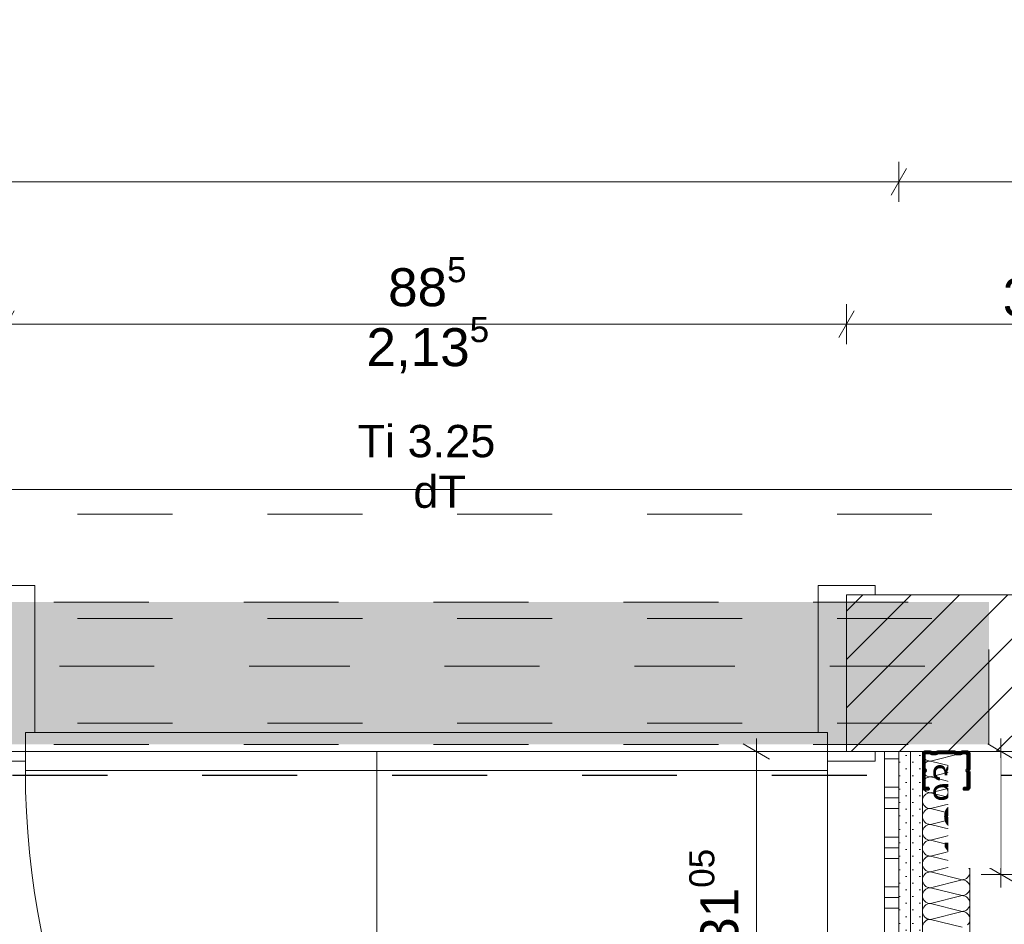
# Model space of a CAD drawing. Header units: metres. Extents: x -3.5 to 65.3, y -10.9 to 16.7.
# Tile 189 of 213: x 45.9 to 47, y 5.6 to 6.5. Entities that reach past the tile are written whole.
import ezdxf

# ---------------------------------------------------------------- set-up
doc = ezdxf.new("R2010")
doc.units = ezdxf.units.M
doc.header["$MEASUREMENT"] = 0
for name, pattern in [('Achse', [0.08, 0.04, -0.02, 0, -0.02]), ('Punktlinie eng', [0.015, 0.005, -0.01]), ('Strichlinie doppelt', [0.218722, 0.105833, -0.042333, 0.028222, -0.042333]), ('Strichlinie eng', [0.046, 0.03, -0.016]), ('Untersicht', [0.04, 0.03, -0.01]), ('Wipeout_Contour', [1, 0, -1])]:
    doc.linetypes.add(name, pattern=pattern)
for name, color, linetype in [('102 - Bemaßung_ Beschriftung.Detail_ Ausschnitt', 7, 'Continuous'), ('301 - Elemente.Linie', 7, 'Continuous'), ('451 - Universal.Achsen Raster', 7, 'Continuous'), ('605 - Struktur.Wand Innen', 7, 'Continuous'), ('608 - Struktur.Träger', 7, 'Continuous'), ('650 - Abdeckung.Fußboden Aufbau', 7, 'Continuous'), ('654 - Abdeckung.Wand Belag', 7, 'Continuous'), ('660 - Unterkonstruktion.Trockenbau', 7, 'Continuous'), ('Neubau_102 - Bemaßung_ Beschriftung.Detail_ Ausschnitt', 7, 'Continuous'), ('Neubau_606 - Struktur.Wand Innen Ausbau', 7, 'Continuous'), ('Neubau_615 - Struktur.Sturz', 7, 'Continuous'), ('Neubau_650 - Abdeckung.Fußboden Aufbau', 7, 'Continuous'), ('Neubau_653 - Abdeckung.TB Verkofferung', 7, 'Continuous')]:
    doc.layers.add(name, color=color, linetype=linetype)
doc.styles.add('ERSTELLTER_STIL_1', font='txt')
doc.dimstyles.new('ERSTELLTER_STIL__1', dxfattribs={"dimtxt": 0.04, "dimasz": 0.02128, "dimexe": 0.18, "dimexo": 0.0625, "dimgap": 0, "dimtad": 1, "dimtih": 1, "dimtoh": 1, "dimzin": 0, "dimdsep": 46, "dimtxsty": 'ERSTELLTER_STIL_1', "dimblk": 'ARROWHEAD_2', "dimblk1": 'ARROWHEAD_2', "dimblk2": 'ARROWHEAD_2', "dimcen": 0.09, "dimse1": 1, "dimse2": 1, "dimclrd": 7, "dimclre": 7, "dimclrt": 7, "dimazin": 0, "dimtfac": 1, "dimtdec": 4, "dimtmove": 0, "dimatfit": 3, "dimfxl": 1, "dimtolj": 1, "dimtzin": 0, "dimarcsym": 0})
doc.dimstyles.new('ERSTELLTER_STIL__3', dxfattribs={"dimtxt": 0.04, "dimasz": 0.02128, "dimexe": 0.18, "dimexo": 0.0625, "dimgap": 0, "dimtad": 1, "dimzin": 0, "dimdsep": 46, "dimtxsty": 'ERSTELLTER_STIL_1', "dimblk": 'ARROWHEAD_2', "dimblk1": 'ARROWHEAD_2', "dimblk2": 'ARROWHEAD_2', "dimcen": 0.09, "dimse1": 1, "dimse2": 1, "dimclrd": 7, "dimclre": 7, "dimclrt": 7, "dimazin": 0, "dimtfac": 1, "dimtdec": 4, "dimtmove": 0, "dimatfit": 3, "dimfxl": 1, "dimtolj": 1, "dimtzin": 0, "dimarcsym": 0})
doc.dimstyles.new('ERSTELLTER_STIL__5', dxfattribs={"dimtxt": 0.04, "dimasz": 0.02128, "dimexe": 0.18, "dimexo": 0.0625, "dimgap": 0, "dimtad": 1, "dimtih": 1, "dimtoh": 1, "dimzin": 0, "dimdsep": 46, "dimtxsty": 'ERSTELLTER_STIL_1', "dimblk": 'ARROWHEAD_2', "dimblk1": 'ARROWHEAD_2', "dimblk2": 'ARROWHEAD_2', "dimcen": 0.09, "dimclrd": 7, "dimclre": 7, "dimclrt": 7, "dimazin": 0, "dimtfac": 1, "dimtdec": 4, "dimtmove": 0, "dimatfit": 3, "dimfxl": 1, "dimtolj": 1, "dimtzin": 0, "dimarcsym": 0})
doc.dimstyles.new('ERSTELLTER_STIL__6', dxfattribs={"dimtxt": 0.04, "dimasz": 0.02128, "dimexe": 0.18, "dimexo": 0.0625, "dimgap": 0, "dimtad": 1, "dimzin": 0, "dimdsep": 46, "dimtxsty": 'ERSTELLTER_STIL_1', "dimblk": 'ARROWHEAD_2', "dimblk1": 'ARROWHEAD_2', "dimblk2": 'ARROWHEAD_2', "dimcen": 0.09, "dimclrd": 7, "dimclre": 7, "dimclrt": 7, "dimazin": 0, "dimtfac": 1, "dimtdec": 4, "dimtmove": 0, "dimatfit": 3, "dimfxl": 1, "dimtolj": 1, "dimtzin": 0, "dimarcsym": 0})
doc.dimstyles.new('ERSTELLTER_STIL__8', dxfattribs={"dimtxt": 0.18, "dimasz": 0.010944, "dimexe": 0.18, "dimexo": 0.0625, "dimgap": 0, "dimtad": 0, "dimtih": 1, "dimtoh": 1, "dimdec": 4, "dimzin": 0, "dimdsep": 46, "dimcen": 0.09, "dimadec": 0, "dimazin": 0, "dimtfac": 1, "dimtdec": 4, "dimtmove": 0, "dimatfit": 3, "dimldrblk": 'ARROWHEAD_11', "dimfxl": 1, "dimtolj": 1, "dimtzin": 0, "dimarcsym": 0})
pattern_1 = [(45, (0, 0), (-0.0070710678, 0.0070710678), [0, -0.01])]

# ---------------------------------------------------------------- blocks, each defined once
blk = doc.blocks.new('*X79')
at = {"layer": 'Neubau_606 - Struktur.Wand Innen Ausbau', "color": 7, "linetype": 'Continuous', "lineweight": 5}
for p, q in [((46.8701, 5.76), (46.87, 5.7583)), ((46.87, 5.7583), (46.8701, 5.7567)), ((46.8702, 5.76), (46.8701, 5.76)), ((46.8701, 5.7567), (46.8706, 5.7552)), ((46.8783, 5.75), (46.9117, 5.7583)), ((46.905, 5.76), (46.9117, 5.7583)), ((46.9117, 5.7583), (46.9133, 5.7585)), ((46.9133, 5.7582), (46.9117, 5.7583)), ((46.9133, 5.7585), (46.9148, 5.759)), ((46.9148, 5.7577), (46.9133, 5.7582)), ((46.9148, 5.759), (46.9163, 5.7598)), ((46.9163, 5.7569), (46.9148, 5.7577)), ((46.9163, 5.7598), (46.9166, 5.76)), ((46.9175, 5.7559), (46.9163, 5.7569)), ((46.8706, 5.7552), (46.8714, 5.7537)), ((46.8714, 5.7463), (46.8706, 5.7449)), ((46.8714, 5.7537), (46.8724, 5.7525)), ((46.8724, 5.7476), (46.8714, 5.7463)), ((46.8724, 5.7525), (46.8737, 5.7514)), ((46.8737, 5.7486), (46.8724, 5.7476)), ((46.8737, 5.7514), (46.8751, 5.7506)), ((46.8751, 5.7494), (46.8737, 5.7486)), ((46.8751, 5.7506), (46.8767, 5.7502)), ((46.8767, 5.7499), (46.8751, 5.7494)), ((46.8767, 5.7502), (46.8783, 5.75)), ((46.8783, 5.75), (46.8767, 5.7499)), ((46.8783, 5.75), (46.9117, 5.7417)), ((46.9186, 5.7546), (46.9175, 5.7559)), ((46.9194, 5.7532), (46.9186, 5.7546)), ((46.9186, 5.7454), (46.9194, 5.7468)), ((46.9198, 5.7516), (46.9194, 5.7532)), ((46.9194, 5.7468), (46.9198, 5.7484)), ((46.92, 5.75), (46.9198, 5.7516)), ((46.9198, 5.7484), (46.92, 5.75)), ((46.8701, 5.7433), (46.87, 5.7417)), ((46.87, 5.7417), (46.8701, 5.7401)), ((46.8706, 5.7449), (46.8701, 5.7433)), ((46.8701, 5.7401), (46.8706, 5.7385)), ((46.8706, 5.7385), (46.8714, 5.7371)), ((46.8714, 5.7371), (46.8724, 5.7358)), ((46.8724, 5.7358), (46.8737, 5.7348)), ((46.8783, 5.7333), (46.9117, 5.7417)), ((46.9117, 5.7417), (46.9133, 5.7418)), ((46.9133, 5.7415), (46.9117, 5.7417)), ((46.9133, 5.7418), (46.9148, 5.7423)), ((46.9148, 5.741), (46.9133, 5.7415)), ((46.9148, 5.7423), (46.9163, 5.7431)), ((46.9163, 5.7403), (46.9148, 5.741)), ((46.9163, 5.7431), (46.9175, 5.7441)), ((46.9175, 5.7392), (46.9163, 5.7403)), ((46.9175, 5.7441), (46.9186, 5.7454)), ((46.9186, 5.738), (46.9175, 5.7392)), ((46.9194, 5.7365), (46.9186, 5.738)), ((46.9198, 5.735), (46.9194, 5.7365)), ((46.8701, 5.7266), (46.87, 5.725)), ((46.8706, 5.7282), (46.8701, 5.7266)), ((46.8714, 5.7296), (46.8706, 5.7282)), ((46.8724, 5.7309), (46.8714, 5.7296)), ((46.8737, 5.7319), (46.8724, 5.7309)), ((46.8737, 5.7348), (46.8751, 5.734)), ((46.8751, 5.7327), (46.8737, 5.7319)), ((46.8751, 5.734), (46.8767, 5.7335)), ((46.8767, 5.7332), (46.8751, 5.7327)), ((46.8767, 5.7335), (46.8783, 5.7333)), ((46.8783, 5.7333), (46.8767, 5.7332)), ((46.8783, 5.7333), (46.9117, 5.725)), ((46.9117, 5.725), (46.9133, 5.7252)), ((46.9133, 5.7252), (46.9148, 5.7256)), ((46.9148, 5.7256), (46.9163, 5.7264)), ((46.9163, 5.7264), (46.9175, 5.7275)), ((46.9175, 5.7275), (46.9186, 5.7287)), ((46.9186, 5.7287), (46.9194, 5.7302)), ((46.9194, 5.7302), (46.9198, 5.7317)), ((46.92, 5.7333), (46.9198, 5.735)), ((46.9198, 5.7317), (46.92, 5.7333)), ((46.87, 5.725), (46.8701, 5.7234)), ((46.8701, 5.7234), (46.8706, 5.7218)), ((46.8706, 5.7218), (46.8714, 5.7204)), ((46.8714, 5.7204), (46.8724, 5.7191)), ((46.8724, 5.7191), (46.8737, 5.7181)), ((46.8737, 5.7153), (46.8724, 5.7142)), ((46.8737, 5.7181), (46.8751, 5.7173)), ((46.8751, 5.716), (46.8737, 5.7153)), ((46.8751, 5.7173), (46.8767, 5.7168)), ((46.8767, 5.7165), (46.8751, 5.716)), ((46.8767, 5.7168), (46.8783, 5.7167)), ((46.8783, 5.7167), (46.8767, 5.7165)), ((46.8783, 5.7167), (46.9117, 5.725)), ((46.8783, 5.7167), (46.9117, 5.7083)), ((46.9133, 5.7249), (46.9117, 5.725)), ((46.9148, 5.7244), (46.9133, 5.7249)), ((46.9163, 5.7236), (46.9148, 5.7244)), ((46.9175, 5.7226), (46.9163, 5.7236)), ((46.9186, 5.7213), (46.9175, 5.7226)), ((46.9194, 5.7199), (46.9186, 5.7213)), ((46.9198, 5.7183), (46.9194, 5.7199)), ((46.9194, 5.7135), (46.9198, 5.7151)), ((46.92, 5.7167), (46.9198, 5.7183)), ((46.9198, 5.7151), (46.92, 5.7167)), ((46.8701, 5.71), (46.87, 5.7083)), ((46.87, 5.7083), (46.8701, 5.7067)), ((46.8706, 5.7115), (46.8701, 5.71)), ((46.8701, 5.7067), (46.8706, 5.7052)), ((46.8714, 5.713), (46.8706, 5.7115)), ((46.8706, 5.7052), (46.8714, 5.7037)), ((46.8724, 5.7142), (46.8714, 5.713)), ((46.8783, 5.7), (46.9117, 5.7083)), ((46.9117, 5.7083), (46.9133, 5.7085)), ((46.9133, 5.7082), (46.9117, 5.7083)), ((46.9133, 5.7085), (46.9148, 5.709)), ((46.9148, 5.7077), (46.9133, 5.7082)), ((46.9148, 5.709), (46.9163, 5.7098)), ((46.9163, 5.7069), (46.9148, 5.7077)), ((46.9163, 5.7098), (46.9175, 5.7108)), ((46.9175, 5.7059), (46.9163, 5.7069)), ((46.9175, 5.7108), (46.9186, 5.7121)), ((46.9186, 5.7046), (46.9175, 5.7059)), ((46.9186, 5.7121), (46.9194, 5.7135)), ((46.9194, 5.7032), (46.9186, 5.7046)), ((46.8706, 5.6949), (46.8701, 5.6933)), ((46.8714, 5.6963), (46.8706, 5.6949)), ((46.8714, 5.7037), (46.8724, 5.7025)), ((46.8724, 5.6976), (46.8714, 5.6963)), ((46.8724, 5.7025), (46.8737, 5.7014)), ((46.8737, 5.6986), (46.8724, 5.6976)), ((46.8737, 5.7014), (46.8751, 5.7006)), ((46.8751, 5.6994), (46.8737, 5.6986)), ((46.8751, 5.7006), (46.8767, 5.7002)), ((46.8767, 5.6999), (46.8751, 5.6994)), ((46.8767, 5.7002), (46.8783, 5.7)), ((46.8783, 5.7), (46.8767, 5.6999)), ((46.8783, 5.7), (46.9117, 5.6917)), ((46.9163, 5.6931), (46.9175, 5.6941)), ((46.9175, 5.6941), (46.9186, 5.6954)), ((46.9186, 5.6954), (46.9194, 5.6968)), ((46.9198, 5.7016), (46.9194, 5.7032)), ((46.9194, 5.6968), (46.9198, 5.6984)), ((46.92, 5.7), (46.9198, 5.7016)), ((46.9198, 5.6984), (46.92, 5.7)), ((46.8701, 5.6933), (46.87, 5.6917)), ((46.87, 5.6917), (46.8701, 5.6901)), ((46.8701, 5.6901), (46.8706, 5.6885)), ((46.8706, 5.6885), (46.8714, 5.6871)), ((46.8714, 5.6871), (46.8724, 5.6858)), ((46.8724, 5.6858), (46.8737, 5.6848)), ((46.8737, 5.6848), (46.8751, 5.684)), ((46.8751, 5.684), (46.8767, 5.6835)), ((46.8783, 5.6833), (46.9117, 5.6917)), ((46.9117, 5.6917), (46.9133, 5.6918)), ((46.9133, 5.6915), (46.9117, 5.6917)), ((46.9133, 5.6918), (46.9148, 5.6923)), ((46.9148, 5.691), (46.9133, 5.6915)), ((46.9148, 5.6923), (46.9163, 5.6931)), ((46.9163, 5.6903), (46.9148, 5.691)), ((46.9175, 5.6892), (46.9163, 5.6903)), ((46.9186, 5.688), (46.9175, 5.6892)), ((46.9194, 5.6865), (46.9186, 5.688)), ((46.9198, 5.685), (46.9194, 5.6865)), ((46.92, 5.6833), (46.9198, 5.685)), ((46.8701, 5.6766), (46.87, 5.675)), ((46.87, 5.675), (46.8701, 5.6734)), ((46.8706, 5.6782), (46.8701, 5.6766)), ((46.8701, 5.6734), (46.8706, 5.6718)), ((46.8714, 5.6796), (46.8706, 5.6782)), ((46.8724, 5.6809), (46.8714, 5.6796)), ((46.8737, 5.6819), (46.8724, 5.6809)), ((46.8751, 5.6827), (46.8737, 5.6819)), ((46.8767, 5.6832), (46.8751, 5.6827)), ((46.8767, 5.6835), (46.8783, 5.6833)), ((46.8783, 5.6833), (46.8767, 5.6832)), ((46.8783, 5.6833), (46.9117, 5.675)), ((46.8783, 5.6667), (46.9117, 5.675)), ((46.9117, 5.675), (46.9133, 5.6752)), ((46.9133, 5.6749), (46.9117, 5.675)), ((46.9133, 5.6752), (46.9148, 5.6756)), ((46.9148, 5.6744), (46.9133, 5.6749)), ((46.9148, 5.6756), (46.9163, 5.6764)), ((46.9163, 5.6736), (46.9148, 5.6744)), ((46.9163, 5.6764), (46.9175, 5.6775)), ((46.9175, 5.6726), (46.9163, 5.6736)), ((46.9175, 5.6775), (46.9186, 5.6787)), ((46.9186, 5.6787), (46.9194, 5.6802)), ((46.9194, 5.6802), (46.9198, 5.6817)), ((46.9198, 5.6817), (46.92, 5.6833)), ((46.8706, 5.6718), (46.8714, 5.6704)), ((46.8714, 5.663), (46.8706, 5.6615)), ((46.8714, 5.6704), (46.8724, 5.6691)), ((46.8724, 5.6642), (46.8714, 5.663)), ((46.8724, 5.6691), (46.8737, 5.6681)), ((46.8737, 5.6653), (46.8724, 5.6642)), ((46.8737, 5.6681), (46.8751, 5.6673)), ((46.8751, 5.666), (46.8737, 5.6653)), ((46.8751, 5.6673), (46.8767, 5.6668)), ((46.8767, 5.6665), (46.8751, 5.666)), ((46.8767, 5.6668), (46.8783, 5.6667)), ((46.8783, 5.6667), (46.8767, 5.6665)), ((46.8783, 5.6667), (46.9117, 5.6583)), ((46.9186, 5.6713), (46.9175, 5.6726)), ((46.9194, 5.6699), (46.9186, 5.6713)), ((46.9186, 5.6621), (46.9194, 5.6635)), ((46.9198, 5.6683), (46.9194, 5.6699)), ((46.9194, 5.6635), (46.9198, 5.6651)), ((46.92, 5.6667), (46.9198, 5.6683)), ((46.9198, 5.6651), (46.92, 5.6667)), ((46.8701, 5.66), (46.87, 5.6583)), ((46.87, 5.6583), (46.8701, 5.6567)), ((46.8706, 5.6615), (46.8701, 5.66)), ((46.8701, 5.6567), (46.8706, 5.6552)), ((46.8706, 5.6552), (46.8714, 5.6537)), ((46.8714, 5.6537), (46.8724, 5.6525)), ((46.8783, 5.65), (46.9117, 5.6583)), ((46.9117, 5.6583), (46.9133, 5.6585)), ((46.9133, 5.6582), (46.9117, 5.6583)), ((46.9133, 5.6585), (46.9148, 5.659)), ((46.9148, 5.6577), (46.9133, 5.6582)), ((46.9148, 5.659), (46.9163, 5.6598)), ((46.9163, 5.6569), (46.9148, 5.6577)), ((46.9163, 5.6598), (46.9175, 5.6608)), ((46.9175, 5.6559), (46.9163, 5.6569)), ((46.9175, 5.6608), (46.9186, 5.6621)), ((46.9186, 5.6546), (46.9175, 5.6559)), ((46.9194, 5.6532), (46.9186, 5.6546)), ((46.9198, 5.6516), (46.9194, 5.6532)), ((46.8701, 5.6433), (46.87, 5.6417)), ((46.8706, 5.6449), (46.8701, 5.6433)), ((46.8714, 5.6463), (46.8706, 5.6449)), ((46.8724, 5.6476), (46.8714, 5.6463)), ((46.8724, 5.6525), (46.8737, 5.6514)), ((46.8737, 5.6486), (46.8724, 5.6476)), ((46.8737, 5.6514), (46.8751, 5.6506)), ((46.8751, 5.6494), (46.8737, 5.6486)), ((46.8751, 5.6506), (46.8767, 5.6502)), ((46.8767, 5.6499), (46.8751, 5.6494)), ((46.8767, 5.6502), (46.8783, 5.65)), ((46.8783, 5.65), (46.8767, 5.6499)), ((46.8783, 5.65), (46.9117, 5.6417)), ((46.9133, 5.6418), (46.9148, 5.6423)), ((46.9148, 5.6423), (46.9163, 5.6431)), ((46.9163, 5.6431), (46.9175, 5.6441)), ((46.9175, 5.6441), (46.9186, 5.6454)), ((46.9186, 5.6454), (46.9194, 5.6468)), ((46.9194, 5.6468), (46.9198, 5.6484)), ((46.92, 5.65), (46.9198, 5.6516)), ((46.9198, 5.6484), (46.92, 5.65)), ((46.87, 5.6417), (46.8701, 5.6401)), ((46.8701, 5.6401), (46.8706, 5.6385)), ((46.8706, 5.6385), (46.8714, 5.6371)), ((46.8714, 5.6371), (46.8724, 5.6358)), ((46.8724, 5.6358), (46.8737, 5.6348)), ((46.8737, 5.6319), (46.8724, 5.6309)), ((46.8737, 5.6348), (46.8751, 5.634)), ((46.8751, 5.6327), (46.8737, 5.6319)), ((46.8751, 5.634), (46.8767, 5.6335)), ((46.8767, 5.6332), (46.8751, 5.6327)), ((46.8767, 5.6335), (46.8783, 5.6333)), ((46.8783, 5.6333), (46.8767, 5.6332)), ((46.8783, 5.6333), (46.9117, 5.6417)), ((46.8783, 5.6333), (46.9117, 5.625)), ((46.9117, 5.6417), (46.9133, 5.6418)), ((46.9133, 5.6415), (46.9117, 5.6417)), ((46.9148, 5.641), (46.9133, 5.6415)), ((46.9163, 5.6403), (46.9148, 5.641)), ((46.9175, 5.6392), (46.9163, 5.6403)), ((46.9186, 5.638), (46.9175, 5.6392)), ((46.9194, 5.6365), (46.9186, 5.638)), ((46.9198, 5.635), (46.9194, 5.6365)), ((46.92, 5.6333), (46.9198, 5.635)), ((46.9198, 5.6317), (46.92, 5.6333)), ((46.8701, 5.6266), (46.87, 5.625)), ((46.87, 5.625), (46.8701, 5.6234)), ((46.8706, 5.6282), (46.8701, 5.6266)), ((46.8701, 5.6234), (46.8706, 5.6218)), ((46.8714, 5.6296), (46.8706, 5.6282)), ((46.8706, 5.6218), (46.8714, 5.6204)), ((46.8724, 5.6309), (46.8714, 5.6296)), ((46.8783, 5.6167), (46.9117, 5.625)), ((46.9117, 5.625), (46.9133, 5.6252)), ((46.9133, 5.6249), (46.9117, 5.625)), ((46.9133, 5.6252), (46.9148, 5.6256)), ((46.9148, 5.6244), (46.9133, 5.6249)), ((46.9148, 5.6256), (46.9163, 5.6264)), ((46.9163, 5.6236), (46.9148, 5.6244)), ((46.9163, 5.6264), (46.9175, 5.6275)), ((46.9175, 5.6226), (46.9163, 5.6236)), ((46.9175, 5.6275), (46.9186, 5.6287)), ((46.9186, 5.6213), (46.9175, 5.6226)), ((46.9186, 5.6287), (46.9194, 5.6302)), ((46.9194, 5.6302), (46.9198, 5.6317)), ((46.8706, 5.6115), (46.8701, 5.61)), ((46.8714, 5.613), (46.8706, 5.6115)), ((46.8714, 5.6204), (46.8724, 5.6191)), ((46.8724, 5.6142), (46.8714, 5.613)), ((46.8724, 5.6191), (46.8737, 5.6181)), ((46.8737, 5.6153), (46.8724, 5.6142)), ((46.8737, 5.6181), (46.8751, 5.6173)), ((46.8751, 5.616), (46.8737, 5.6153)), ((46.8751, 5.6173), (46.8767, 5.6168)), ((46.8767, 5.6165), (46.8751, 5.616)), ((46.8767, 5.6168), (46.8783, 5.6167)), ((46.8783, 5.6167), (46.8767, 5.6165)), ((46.8783, 5.6167), (46.9117, 5.6083)), ((46.9175, 5.6108), (46.9186, 5.6121)), ((46.9194, 5.6199), (46.9186, 5.6213)), ((46.9186, 5.6121), (46.9194, 5.6135)), ((46.9198, 5.6183), (46.9194, 5.6199)), ((46.9194, 5.6135), (46.9198, 5.6151)), ((46.92, 5.6167), (46.9198, 5.6183)), ((46.9198, 5.6151), (46.92, 5.6167)), ((46.8701, 5.61), (46.87, 5.6083)), ((46.87, 5.6083), (46.8701, 5.6067)), ((46.8701, 5.6067), (46.8706, 5.6052)), ((46.8706, 5.6052), (46.8714, 5.6037)), ((46.8714, 5.6037), (46.8724, 5.6025)), ((46.8724, 5.6025), (46.8737, 5.6014)), ((46.8737, 5.6014), (46.8751, 5.6006)), ((46.8783, 5.6), (46.9117, 5.6083)), ((46.9117, 5.6083), (46.9133, 5.6085)), ((46.9133, 5.6082), (46.9117, 5.6083)), ((46.9133, 5.6085), (46.9148, 5.609)), ((46.9148, 5.6077), (46.9133, 5.6082)), ((46.9148, 5.609), (46.9163, 5.6098)), ((46.9163, 5.6069), (46.9148, 5.6077)), ((46.9163, 5.6098), (46.9175, 5.6108)), ((46.9175, 5.6059), (46.9163, 5.6069)), ((46.9186, 5.6046), (46.9175, 5.6059)), ((46.9194, 5.6032), (46.9186, 5.6046)), ((46.9198, 5.6016), (46.9194, 5.6032)), ((46.92, 5.6), (46.9198, 5.6016)), ((46.8701, 5.5933), (46.87, 5.5917)), ((46.87, 5.5917), (46.8701, 5.5901)), ((46.8706, 5.5949), (46.8701, 5.5933)), ((46.8714, 5.5963), (46.8706, 5.5949)), ((46.8724, 5.5976), (46.8714, 5.5963)), ((46.8737, 5.5986), (46.8724, 5.5976)), ((46.8751, 5.5994), (46.8737, 5.5986)), ((46.8751, 5.6006), (46.8767, 5.6002)), ((46.8767, 5.5999), (46.8751, 5.5994)), ((46.8767, 5.6002), (46.8783, 5.6)), ((46.8783, 5.6), (46.8767, 5.5999)), ((46.8783, 5.6), (46.9117, 5.5917)), ((46.8783, 5.5833), (46.9117, 5.5917)), ((46.9117, 5.5917), (46.9133, 5.5918)), ((46.9133, 5.5915), (46.9117, 5.5917)), ((46.9133, 5.5918), (46.9148, 5.5923)), ((46.9148, 5.591), (46.9133, 5.5915)), ((46.9148, 5.5923), (46.9163, 5.5931)), ((46.9163, 5.5903), (46.9148, 5.591)), ((46.9163, 5.5931), (46.9175, 5.5941)), ((46.9175, 5.5941), (46.9186, 5.5954)), ((46.9186, 5.5954), (46.9194, 5.5968)), ((46.9194, 5.5968), (46.9198, 5.5984)), ((46.9198, 5.5984), (46.92, 5.6)), ((46.8701, 5.5901), (46.8706, 5.5885)), ((46.8706, 5.5885), (46.8714, 5.5871)), ((46.8714, 5.5871), (46.8724, 5.5858)), ((46.8724, 5.5809), (46.8714, 5.5796)), ((46.8724, 5.5858), (46.8737, 5.5848)), ((46.8737, 5.5819), (46.8724, 5.5809)), ((46.8737, 5.5848), (46.8751, 5.584)), ((46.8751, 5.5827), (46.8737, 5.5819)), ((46.8751, 5.584), (46.8767, 5.5835)), ((46.8767, 5.5832), (46.8751, 5.5827)), ((46.8767, 5.5835), (46.8783, 5.5833)), ((46.8783, 5.5833), (46.8767, 5.5832)), ((46.8783, 5.5833), (46.9117, 5.575)), ((46.9175, 5.5892), (46.9163, 5.5903)), ((46.9186, 5.588), (46.9175, 5.5892)), ((46.9194, 5.5865), (46.9186, 5.588)), ((46.9186, 5.5787), (46.9194, 5.5802)), ((46.9198, 5.585), (46.9194, 5.5865)), ((46.9194, 5.5802), (46.9198, 5.5817)), ((46.92, 5.5833), (46.9198, 5.585)), ((46.9198, 5.5817), (46.92, 5.5833)), ((46.8706, 5.5782), (46.8701, 5.5766)), ((46.8714, 5.5796), (46.8706, 5.5782)), ((46.9175, 5.5775), (46.9186, 5.5787))]:
    blk.add_line(p, q, dxfattribs=at)
blk = doc.blocks.new('*X139')
at = {"layer": '654 - Abdeckung.Wand Belag', "color": 7, "linetype": 'Continuous', "lineweight": 5}
for p, q in [((46.83, 5.76), (46.83, 5.7225)), ((46.83, 5.7525), (46.83, 5.7525)), ((46.83, 5.7525), (46.845, 5.7525)), ((46.83, 5.7225), (46.83, 5.7225)), ((46.83, 5.7225), (46.845, 5.7225)), ((46.83, 5.7225), (46.83, 5.67)), ((46.83, 5.7113), (46.83, 5.7113)), ((46.83, 5.7113), (46.845, 5.7113)), ((46.83, 5.7), (46.83, 5.7)), ((46.83, 5.7), (46.845, 5.7)), ((46.83, 5.67), (46.83, 5.67)), ((46.83, 5.67), (46.845, 5.67)), ((46.83, 5.67), (46.83, 5.6175)), ((46.83, 5.6588), (46.83, 5.6588)), ((46.83, 5.6588), (46.845, 5.6588)), ((46.83, 5.6475), (46.83, 5.6475)), ((46.83, 5.6475), (46.845, 5.6475)), ((46.83, 5.6175), (46.83, 5.6175)), ((46.83, 5.6175), (46.845, 5.6175)), ((46.83, 5.6175), (46.83, 5.565)), ((46.83, 5.6063), (46.83, 5.6063)), ((46.83, 5.6063), (46.845, 5.6063)), ((46.83, 5.595), (46.83, 5.595)), ((46.83, 5.595), (46.845, 5.595)), ((46.83, 5.565), (46.83, 5.565)), ((46.83, 5.565), (46.845, 5.565)), ((46.83, 5.565), (46.83, 5.5125)), ((46.83, 5.5538), (46.83, 5.5538)), ((46.83, 5.5538), (46.845, 5.5538)), ((46.83, 5.5425), (46.83, 5.5425)), ((46.83, 5.5425), (46.845, 5.5425)), ((46.83, 5.5125), (46.83, 5.5125)), ((46.83, 5.5125), (46.845, 5.5125)), ((46.83, 5.5125), (46.83, 5.4975)), ((46.83, 5.5013), (46.83, 5.5013)), ((46.83, 5.5013), (46.845, 5.5013))]:
    blk.add_line(p, q, dxfattribs=at)
blk = doc.blocks.new('*D176')
at = {"layer": '102 - Bemaßung_ Beschriftung.Detail_ Ausschnitt', "color": 7, "linetype": 'Continuous', "lineweight": 5}
for p, q in [((45.9131, 6.224), (45.8969, 6.196)), ((45.905, 6.189), (45.905, 6.231)), ((46.7981, 6.224), (46.7819, 6.196)), ((46.79, 6.189), (46.79, 6.231)), ((45.905, 6.21), (46.79, 6.21))]:
    blk.add_line(p, q, dxfattribs=at)
at = {"layer": '102 - Bemaßung_ Beschriftung.Detail_ Ausschnitt', "color": 7, "lineweight": 5, "char_height": 0.04, "attachment_point": 7, "style": 'ERSTELLTER_STIL_1'}
for s, insert in [('\\A1;{\\pql;\\fArial|b0|i0|c0|p38;88\\fArial|b0|i0|c0|p38;\\A1{\\H.66x;\\S5^  ;}}', (46.3071, 6.2173)), ('\\A1;{\\pql;\\fArial|b0|i0|c0|p38;2,13\\fArial|b0|i0|c0|p38;\\A1{\\H.66x;\\S5^  ;}}', (46.2843, 6.1542))]:
    blk.add_mtext(s, dxfattribs=dict(at, insert=insert))
blk = doc.blocks.new('ARROWHEAD_2')
at = {"color": 0, "linetype": 'Continuous', "lineweight": 0}
for p, q in [((-0.378, -0.655), (0.378, 0.655)), ((0, 0), (-1, 0))]:
    blk.add_line(p, q, dxfattribs=at)
blk = doc.blocks.new('*D177')
at = {"layer": '102 - Bemaßung_ Beschriftung.Detail_ Ausschnitt', "color": 7, "linetype": 'Continuous', "lineweight": 5}
for p, q in [((46.7981, 6.224), (46.7819, 6.196)), ((46.79, 6.189), (46.79, 6.231)), ((47.1881, 6.224), (47.1719, 6.196)), ((47.18, 6.189), (47.18, 6.231)), ((46.79, 6.21), (47.18, 6.21))]:
    blk.add_line(p, q, dxfattribs=at)
at = {"layer": '102 - Bemaßung_ Beschriftung.Detail_ Ausschnitt', "color": 7, "lineweight": 5, "insert": (46.9546, 6.218), "char_height": 0.04, "attachment_point": 7, "style": 'ERSTELLTER_STIL_1'}
blk.add_mtext('\\A1;{\\pql;\\fArial|b0|i0|c0|p38;39}', dxfattribs=at)
blk = doc.blocks.new('*D185')
at = {"layer": '102 - Bemaßung_ Beschriftung.Detail_ Ausschnitt', "color": 7, "linetype": 'Continuous', "lineweight": 5}
for p, q in [((44.71, 6.339), (44.71, 6.381)), ((46.845, 6.339), (46.845, 6.381)), ((44.7181, 6.374), (44.7019, 6.346)), ((46.8531, 6.374), (46.8369, 6.346)), ((44.71, 6.36), (46.845, 6.36))]:
    blk.add_line(p, q, dxfattribs=at)
at = {"layer": '102 - Bemaßung_ Beschriftung.Detail_ Ausschnitt', "color": 7, "lineweight": 5, "insert": (45.7143, 6.3602), "char_height": 0.04, "attachment_point": 7, "style": 'ERSTELLTER_STIL_1'}
blk.add_mtext('\\A1;{\\pql;\\fArial|b0|i0|c0|p38;2,13\\fArial|b0|i0|c0|p38;\\A1{\\H.66x;\\S5^  ;}}', dxfattribs=at)
blk = doc.blocks.new('*D186')
at = {"layer": '102 - Bemaßung_ Beschriftung.Detail_ Ausschnitt', "color": 7, "linetype": 'Continuous', "lineweight": 5}
for p, q in [((46.845, 6.339), (46.845, 6.381)), ((47.18, 6.339), (47.18, 6.381)), ((46.8531, 6.374), (46.8369, 6.346)), ((47.1881, 6.374), (47.1719, 6.346)), ((46.845, 6.36), (47.18, 6.36))]:
    blk.add_line(p, q, dxfattribs=at)
at = {"layer": '102 - Bemaßung_ Beschriftung.Detail_ Ausschnitt', "color": 7, "lineweight": 5, "insert": (46.9721, 6.3673), "char_height": 0.04, "attachment_point": 7, "style": 'ERSTELLTER_STIL_1'}
blk.add_mtext('\\A1;{\\pql;\\fArial|b0|i0|c0|p38;33\\fArial|b0|i0|c0|p38;\\A1{\\H.66x;\\S5^  ;}}', dxfattribs=at)
blk = doc.blocks.new('*D410')
at = {"layer": '102 - Bemaßung_ Beschriftung.Detail_ Ausschnitt', "color": 7, "linetype": 'Continuous', "lineweight": 5}
for p, q in [((46.709, 5.7519), (46.681, 5.7681)), ((46.695, 5.76), (46.695, 5.7737)), ((46.716, 5.76), (46.674, 5.76)), ((46.695, 5.4495), (46.695, 5.76)), ((46.681, 5.4576), (46.709, 5.4414)), ((46.716, 5.4495), (46.674, 5.4495))]:
    blk.add_line(p, q, dxfattribs=at)
at = {"layer": '102 - Bemaßung_ Beschriftung.Detail_ Ausschnitt', "color": 7, "lineweight": 5, "insert": (46.6877, 5.5544), "char_height": 0.04, "attachment_point": 7, "rotation": 90, "style": 'ERSTELLTER_STIL_1'}
blk.add_mtext('\\A1;{\\pql;\\fArial|b0|i0|c0|p38;31\\fArial|b0|i0|c0|p38;\\A1{\\H.66x;\\S05^  ;}}', dxfattribs=at)
blk = doc.blocks.new('*D415')
at = {"layer": '102 - Bemaßung_ Beschriftung.Detail_ Ausschnitt', "color": 7, "linetype": 'Continuous', "lineweight": 5}
for p, q in [((46.295, 4.4498), (46.295, 4.4918)), ((46.845, 4.4498), (46.845, 4.4918)), ((46.3031, 4.4848), (46.2869, 4.4568)), ((46.8369, 4.4568), (46.8531, 4.4848)), ((46.295, 4.4708), (46.845, 4.4708)), ((46.845, 4.4708), (46.8587, 4.4708))]:
    blk.add_line(p, q, dxfattribs=at)
at = {"layer": '102 - Bemaßung_ Beschriftung.Detail_ Ausschnitt', "color": 7, "lineweight": 5, "insert": (46.5396, 4.4788), "char_height": 0.04, "attachment_point": 7, "style": 'ERSTELLTER_STIL_1'}
blk.add_mtext('\\A1;{\\pql;\\fArial|b0|i0|c0|p38;55}', dxfattribs=at)
blk = doc.blocks.new('*D457')
at = {"layer": '102 - Bemaßung_ Beschriftung.Detail_ Ausschnitt', "color": 7, "linetype": 'Continuous', "lineweight": 5}
for p, q in [((44.5481, 6.05), (44.5319, 6.022)), ((44.54, 5.675), (44.54, 6.057)), ((47.1619, 6.022), (47.1781, 6.05)), ((47.17, 5.19), (47.17, 6.057)), ((44.54, 6.036), (47.17, 6.036)), ((47.17, 6.036), (47.1837, 6.036))]:
    blk.add_line(p, q, dxfattribs=at)
at = {"color": 254, "linetype": 'Wipeout_Contour', "lineweight": 0, "ltscale": 185.027174}
blk.add_wipeout([(45.7943, 6.0365), (45.9157, 6.0365), (45.9157, 6.0915), (45.7943, 6.0915)], dxfattribs=at).dxf.layer = '102 - Bemaßung_ Beschriftung.Detail_ Ausschnitt'
at = {"layer": '102 - Bemaßung_ Beschriftung.Detail_ Ausschnitt', "color": 7, "lineweight": 5, "insert": (45.8018, 6.044), "char_height": 0.04, "attachment_point": 7, "style": 'ERSTELLTER_STIL_1'}
blk.add_mtext('\\A1;{\\pql;\\fArial|b0|i0|c0|p38;2,63}', dxfattribs=at)
blk = doc.blocks.new('*D461')
at = {"layer": '102 - Bemaßung_ Beschriftung.Detail_ Ausschnitt', "color": 7, "linetype": 'Continuous', "lineweight": 5}
for p, q in [((46.9667, 5.7519), (46.9387, 5.7681)), ((46.9527, 5.76), (46.9527, 5.7737)), ((47.17, 5.76), (46.9317, 5.76)), ((46.9527, 5.6307), (46.9527, 5.76)), ((46.9387, 5.6388), (46.9667, 5.6226)), ((47.0517, 5.6307), (46.9317, 5.6307)), ((46.9527, 5.617), (46.9527, 5.6307))]:
    blk.add_line(p, q, dxfattribs=at)
at = {"layer": '102 - Bemaßung_ Beschriftung.Detail_ Ausschnitt', "color": 7, "lineweight": 5, "insert": (46.9451, 5.645), "char_height": 0.04, "attachment_point": 7, "rotation": 90, "style": 'ERSTELLTER_STIL_1'}
blk.add_mtext('\\A1;{\\pql;\\fArial|b0|i0|c0|p38;12\\fArial|b0|i0|c0|p38;\\A1{\\H.66x;\\S93^  ;}}', dxfattribs=at)
at = {"color": 254, "linetype": 'Wipeout_Contour', "lineweight": 0, "ltscale": 189.086404}
blk.add_wipeout([(46.9522, 5.6375), (46.9522, 5.7532), (46.8972, 5.7532), (46.8972, 5.6375)], dxfattribs=at).dxf.layer = '102 - Bemaßung_ Beschriftung.Detail_ Ausschnitt'
blk = doc.blocks.new('ARROWHEAD_11')
at = {"color": 0, "linetype": 'Continuous', "lineweight": 0}
blk.add_line((0, 0), (-1, 0), dxfattribs=at)
at = {"color": 0, "linetype": 'Continuous', "lineweight": 0, "const_width": 0.25, "flags": 128}
blk.add_lwpolyline([(-0.125, 0, 1), (0.125, 0, 1)], format="xyb", close=True, dxfattribs=at)

msp = doc.modelspace()

# ---------------------------------------------------------------- hatches: boundary and pattern name
at = {"layer": 'Neubau_650 - Abdeckung.Fußboden Aufbau', "linetype": 'Continuous', "lineweight": 13, "true_color": 0xafafaf}
h = msp.add_hatch(dxfattribs=at)
h.set_pattern_fill('Raster_60x60_Fuge_2mm_0001', color=253, style=0, pattern_type=2)
h.set_pattern_definition([(0, (46.29497, 4.8475), (0, 0.602), []), (90, (46.29497, 4.8475), (-0.602, 0), [])])
h.paths.add_polyline_path([(46.845, 5.76), (44.71, 5.76), (44.71, 3.895), (45.86, 3.895), (45.86, 3.72), (46.745, 3.72), (46.745, 3.895), (46.845, 3.895)])

# ---------------------------------------------------------------- linework, layer by layer
at = {"layer": '301 - Elemente.Linie', "color": 1, "linetype": 'Strichlinie eng', "lineweight": 25, "flags": 128}
msp.add_lwpolyline([(40.3114, 5.7353), (47.17, 5.7353)], dxfattribs=at)
at = {"layer": '605 - Struktur.Wand Innen', "color": 1, "linetype": 'Continuous', "lineweight": 13}
for p, q in [((45.875, 5.935), (45.935, 5.935)), ((45.935, 5.935), (45.935, 5.78)), ((46.76, 5.935), (46.76, 5.78)), ((46.82, 5.935), (46.76, 5.935)), ((45.935, 5.78), (45.925, 5.78)), ((45.925, 5.78), (45.925, 5.75)), ((45.925, 5.74), (45.925, 5.78)), ((45.925, 5.78), (46.77, 5.78)), ((46.76, 5.78), (46.77, 5.78)), ((46.77, 5.78), (46.77, 5.75)), ((46.77, 5.78), (46.77, 5.74)), ((45.925, 5.75), (45.875, 5.75)), ((46.77, 5.75), (46.82, 5.75)), ((46.77, 5.74), (45.925, 5.74)), ((46.77, 5.74), (46.77, 4.895))]:
    msp.add_line(p, q, dxfattribs=at)
at = {"layer": '605 - Struktur.Wand Innen', "color": 1, "linetype": 'Continuous', "lineweight": 9}
msp.add_arc((46.77, 5.74), 0.845, 180, 270, dxfattribs=at)
at = {"layer": '608 - Struktur.Träger', "color": 7, "linetype": 'Untersicht', "lineweight": 13}
msp.add_line((0.38, 6.01), (61.88, 6.01), dxfattribs=at)
at = {"layer": '650 - Abdeckung.Fußboden Aufbau', "color": 7, "linetype": 'Continuous', "lineweight": 13, "flags": 128}
msp.add_lwpolyline([(38.88, 5.814), (38.88, 5.935), (39.97, 5.935), (39.97, 6.01), (40.29, 6.01), (40.29, 5.925), (40.415, 5.925), (40.415, 5.76), (41.3, 5.76), (41.3, 5.925), (42.325, 5.925), (42.325, 5.76), (43.21, 5.76), (43.21, 5.925), (45.905, 5.925), (45.905, 5.76), (46.79, 5.76), (46.79, 5.925), (47.17, 5.925), (47.17, 6.01), (47.49, 6.01), (47.49, 5.925), (48.65, 5.925), (48.65, 5.805)], dxfattribs=at)
at = {"layer": 'Neubau_650 - Abdeckung.Fußboden Aufbau', "color": 1, "linetype": 'Continuous', "lineweight": 13, "flags": 128}
for points in [[(46.845, 5.76), (44.71, 5.76), (44.71, 3.895), (45.86, 3.895), (45.86, 3.72)], [(46.745, 3.72), (46.745, 3.895), (46.845, 3.895), (46.845, 5.76)]]:
    msp.add_lwpolyline(points, dxfattribs=at)
at = {"layer": 'Neubau_653 - Abdeckung.TB Verkofferung', "color": 1, "linetype": 'Untersicht', "lineweight": 9}
for p in [(44.71, 5.76), (46.845, 5.0505)]:
    msp.add_line(p, (46.845, 5.76), dxfattribs=at)

# ---------------------------------------------------------------- texts
at = {"layer": '605 - Struktur.Wand Innen', "color": 1, "lineweight": 9, "char_height": 0.034, "style": 'ERSTELLTER_STIL_1'}
for s, insert, attachment_point in [('\\A1;{\\pqc;\\pt0;\\fArial|b0|i0|c0|p38;Ti 3.25}', (46.3475, 6.0695), 8), ('\\A1;{\\pqr;\\pt0;\\fArial|b0|i0|c0|p38;}', (46.3075, 6.0584), 3), ('\\A1;{\\pql;\\pt0;\\fArial|b0|i0|c0|p38;dT}', (46.3337, 6.0507), 1)]:
    msp.add_mtext(s, dxfattribs=dict(at, insert=insert, attachment_point=attachment_point))

# ---------------------------------------------------------------- dimensions: what is measured, and where the dimension line sits
at = {"layer": '102 - Bemaßung_ Beschriftung.Detail_ Ausschnitt', "color": 7, "linetype": 'Continuous', "lineweight": 5}
dim = msp.add_linear_dim(base=(46.695, 5.76), p1=(45.693, 5.4495), p2=(44.71, 5.76), angle=90, dimstyle='ERSTELLTER_STIL__3', dxfattribs=at)
dim.commit()
dim.dimension.update_dxf_attribs({"geometry": '*D410', "text_midpoint": (46.667, 5.6541), "dimtype": 160, "text_rotation": 90})

# ---------------------------------------------------------------- next in the draw order: wipeouts: each hides what was drawn before it
at = {"color": 254, "linetype": 'Wipeout_Contour', "lineweight": 0, "ltscale": 189.396836}
msp.add_wipeout([(46.79, 5.925), (46.79, 5.76), (47.18, 5.76), (47.18, 5.925)], dxfattribs=at).dxf.layer = '605 - Struktur.Wand Innen'

# ---------------------------------------------------------------- next in the draw order: hatches: boundary and pattern name
at = {"layer": '605 - Struktur.Wand Innen', "linetype": 'Continuous', "lineweight": 0, "true_color": 0x000000}
h = msp.add_hatch(dxfattribs=at)
h.set_pattern_fill('MW_Ziegel_0001', color=18, style=0, pattern_type=2)
h.set_pattern_definition([(45, (0, 0), (-0.025455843, 0.025455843), [])])
h.paths.add_polyline_path([(46.79, 5.925), (46.79, 5.76), (47.18, 5.76), (47.18, 5.925)])
at = {"layer": 'Neubau_606 - Struktur.Wand Innen Ausbau', "linetype": 'Continuous', "lineweight": 0, "true_color": 0x000000}
h = msp.add_hatch(dxfattribs=at)
h.set_pattern_fill('Gips_0001', color=18, style=0, pattern_type=2)
h.set_pattern_definition(pattern_1)
h.paths.add_polyline_path([(46.845, 5.76), (46.845, 5.18), (46.8575, 5.18), (46.8575, 5.76)])
h = msp.add_hatch(dxfattribs=at)
h.set_pattern_fill('Gips_0001', color=18, style=0, pattern_type=2)
h.set_pattern_definition(pattern_1)
h.paths.add_polyline_path([(46.87, 5.76), (46.8575, 5.76), (46.8575, 5.18), (46.87, 5.18)])
at = {"layer": 'Neubau_615 - Struktur.Sturz', "linetype": 'Continuous', "lineweight": 0, "true_color": 0x3f0000}
msp.add_hatch(color=18, dxfattribs=at).paths.add_polyline_path([(45.755, 5.9175), (45.755, 5.7675), (46.94, 5.7675), (46.94, 5.9175)])

# ---------------------------------------------------------------- next in the draw order: linework, layer by layer
at = {"layer": '605 - Struktur.Wand Innen', "color": 1, "linetype": 'Continuous', "lineweight": 13}
for p, q in [((46.82, 5.925), (46.82, 5.935)), ((46.79, 5.76), (46.79, 5.925)), ((46.79, 5.925), (46.82, 5.925)), ((46.82, 5.76), (46.79, 5.76)), ((46.82, 5.75), (46.82, 5.76))]:
    msp.add_line(p, q, dxfattribs=at)
at = {"layer": '605 - Struktur.Wand Innen', "color": 7, "linetype": 'Continuous', "lineweight": 18}
msp.add_line((46.79, 5.76), (46.79, 5.925), dxfattribs=at)
msp.add_line((46.79, 5.76), (46.79, 5.925), dxfattribs=at)
msp.add_line((46.79, 5.76), (46.79, 5.925), dxfattribs=at)
at = {"layer": '605 - Struktur.Wand Innen', "color": 7, "linetype": 'Continuous', "lineweight": 18, "flags": 128}
for points in [[(47.18, 5.925), (46.79, 5.925)], [(46.79, 5.76), (47.18, 5.76)]]:
    msp.add_lwpolyline(points, dxfattribs=at)
at = {"layer": '608 - Struktur.Träger', "color": 7, "linetype": 'Achse', "lineweight": 9}
msp.add_line((0.38, 5.9), (61.88, 5.9), dxfattribs=at)
at = {"layer": '608 - Struktur.Träger', "color": 7, "linetype": 'Untersicht', "lineweight": 13}
msp.add_line((0.38, 5.79), (61.88, 5.79), dxfattribs=at)
at = {"layer": '654 - Abdeckung.Wand Belag', "color": 7, "linetype": 'Continuous', "lineweight": 5, "flags": 128}
for points in [[(46.845, 5.76), (46.83, 5.76)], [(46.83, 5.76), (46.83, 5.4975)], [(46.845, 5.4975), (46.845, 5.76)]]:
    msp.add_lwpolyline(points, dxfattribs=at)
at = {"layer": 'Neubau_606 - Struktur.Wand Innen Ausbau', "color": 1, "linetype": 'Continuous', "lineweight": 5}
for p, q in [((46.8575, 5.76), (46.8575, 5.18)), ((46.87, 5.76), (46.87, 5.18))]:
    msp.add_line(p, q, dxfattribs=at)
at = {"layer": 'Neubau_606 - Struktur.Wand Innen Ausbau', "color": 1, "linetype": 'Continuous', "lineweight": 5, "flags": 128}
for points in [[(46.845, 5.76), (46.845, 5.18)], [(46.92, 5.76), (46.845, 5.76)], [(46.92, 5.18), (46.92, 5.76)]]:
    msp.add_lwpolyline(points, dxfattribs=at)
at = {"layer": 'Neubau_615 - Struktur.Sturz', "color": 1, "linetype": 'Punktlinie eng', "lineweight": 13}
for p, q in [((45.755, 5.9175), (46.94, 5.9175)), ((46.94, 5.7675), (46.94, 5.9175)), ((45.755, 5.7675), (46.94, 5.7675))]:
    msp.add_line(p, q, dxfattribs=at)

# ---------------------------------------------------------------- next in the draw order: block references
at = {"layer": '654 - Abdeckung.Wand Belag', "color": 7, "lineweight": 5}
msp.add_blockref('*X139', (0, 0), dxfattribs=at)
at = {"layer": 'Neubau_606 - Struktur.Wand Innen Ausbau', "color": 1, "lineweight": 13}
msp.add_blockref('*X79', (0, 0), dxfattribs=at)

# ---------------------------------------------------------------- next in the draw order: dimensions: what is measured, and where the dimension line sits
at = {"layer": '102 - Bemaßung_ Beschriftung.Detail_ Ausschnitt', "color": 7, "linetype": 'Continuous', "lineweight": 5}
for base, p1, p2, picture, middle in [((47.179989, 6.359982), (46.844987, 5.76), (47.179989, 5.999982), '*D186', (47.056635, 6.387982)), ((46.8449872, 6.3599823), (44.7099868, 5.76), (46.8449872, 5.76), '*D185', (45.8202352, 6.3879823)), ((46.7899944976, 6.2099822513), (45.9049944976, 5.925), (46.7899944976, 5.925), '*D176', (46.3916409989, 6.2379822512)), ((47.18, 6.21), (46.79, 5.925), (47.18, 6), '*D177', (46.9851, 6.238)), ((46.845, 4.4708), (46.295, 4.8475), (46.845, 5.76), '*D415', (46.5701, 4.4988))]:
    dim = msp.add_linear_dim(base=base, p1=p1, p2=p2, dimstyle='ERSTELLTER_STIL__1', dxfattribs=at)
    dim.commit()
    dim.dimension.update_dxf_attribs({"geometry": picture, "text_midpoint": middle, "dimtype": 160})

# ---------------------------------------------------------------- next in the draw order: dimensions: what is measured, and where the dimension line sits
dim = msp.add_linear_dim(base=(47.17, 6.036), p1=(44.54, 5.675), p2=(47.17, 5.19), dimstyle='ERSTELLTER_STIL__5', dxfattribs=at)
dim.commit()
dim.dimension.update_dxf_attribs({"geometry": '*D457', "text_midpoint": (45.8537, 6.064), "dimtype": 160})

# ---------------------------------------------------------------- next in the draw order: linework, layer by layer
at = {"layer": '451 - Universal.Achsen Raster', "color": 160, "linetype": 'Strichlinie doppelt', "lineweight": 9, "true_color": 0x3232ff}
msp.add_line((64.935, 5.85), (-3.175, 5.85), dxfattribs=at)

# ---------------------------------------------------------------- next in the draw order: dimensions: what is measured, and where the dimension line sits
at = {"layer": '102 - Bemaßung_ Beschriftung.Detail_ Ausschnitt', "color": 7, "linetype": 'Continuous', "lineweight": 5}
dim = msp.add_linear_dim(base=(46.9527, 5.76), p1=(47.0517, 5.6307), p2=(47.17, 5.76), angle=90, dimstyle='ERSTELLTER_STIL__6', dxfattribs=at)
dim.commit()
dim.dimension.update_dxf_attribs({"geometry": '*D461', "text_midpoint": (46.9247, 5.7447), "dimtype": 160, "text_rotation": 90})

# ---------------------------------------------------------------- next in the draw order: leaders
at = {"layer": 'Neubau_102 - Bemaßung_ Beschriftung.Detail_ Ausschnitt', "color": 1, "linetype": 'Continuous', "lineweight": 13, "annotation_type": 0, "has_hookline": 1, "hookline_direction": 1, "text_width": 0.3896}
msp.add_leader([(47.565, 5.6), (47.3517, 5.3789), (47.2458, 5.3789)], dimstyle='ERSTELLTER_STIL__8', dxfattribs=at)

# ---------------------------------------------------------------- next in the draw order: linework, layer by layer
at = {"layer": '660 - Unterkonstruktion.Trockenbau', "color": 7, "linetype": 'Continuous', "lineweight": 50, "flags": 128}
msp.add_lwpolyline([(46.8766, 5.7218), (46.8766, 5.72), (46.8726, 5.72, -0.414214), (46.8706, 5.722), (46.8706, 5.7381, -0.267949), (46.8716, 5.7398, 0.57735), (46.8716, 5.7402, -0.267949), (46.8706, 5.7419), (46.8706, 5.758, -0.414214), (46.8726, 5.76), (46.8781, 5.76, -0.250492), (46.8798, 5.7591, 0.250492), (46.88, 5.759), (46.8842, 5.759, 0.250492), (46.8844, 5.7591, -0.250492), (46.8861, 5.76), (46.9039, 5.76, -0.250492), (46.9056, 5.7591, 0.250492), (46.9058, 5.759), (46.91, 5.759, 0.250492), (46.9102, 5.7591, -0.250492), (46.9119, 5.76), (46.9174, 5.76, -0.414214), (46.9194, 5.758), (46.9194, 5.7419, -0.267949), (46.9184, 5.7402, 0.57735), (46.9184, 5.7398, -0.267949), (46.9194, 5.7381), (46.9194, 5.722, -0.414214), (46.9174, 5.72), (46.9134, 5.72), (46.9134, 5.7218), (46.9174, 5.7218, 0.414214), (46.9176, 5.722), (46.9176, 5.7381, 0.267949), (46.9175, 5.7383, -0.57735), (46.9175, 5.7417, 0.267949), (46.9176, 5.7419), (46.9176, 5.758, 0.414214), (46.9174, 5.7583), (46.9119, 5.7583, 0.250492), (46.9117, 5.7581, -0.250492), (46.91, 5.7573), (46.9058, 5.7573, -0.250492), (46.9041, 5.7581, 0.250492), (46.9039, 5.7583), (46.8861, 5.7583, 0.250492), (46.8859, 5.7581, -0.250492), (46.8842, 5.7573), (46.88, 5.7573, -0.250492), (46.8783, 5.7581, 0.250492), (46.8781, 5.7583), (46.8726, 5.7583, 0.414214), (46.8723, 5.758), (46.8723, 5.7419, 0.267949), (46.8725, 5.7417, -0.57735), (46.8725, 5.7383, 0.267949), (46.8723, 5.7381), (46.8723, 5.722, 0.414214), (46.8726, 5.7218)], format="xyb", close=True, dxfattribs=at)

doc.saveas('drawing.dxf')
